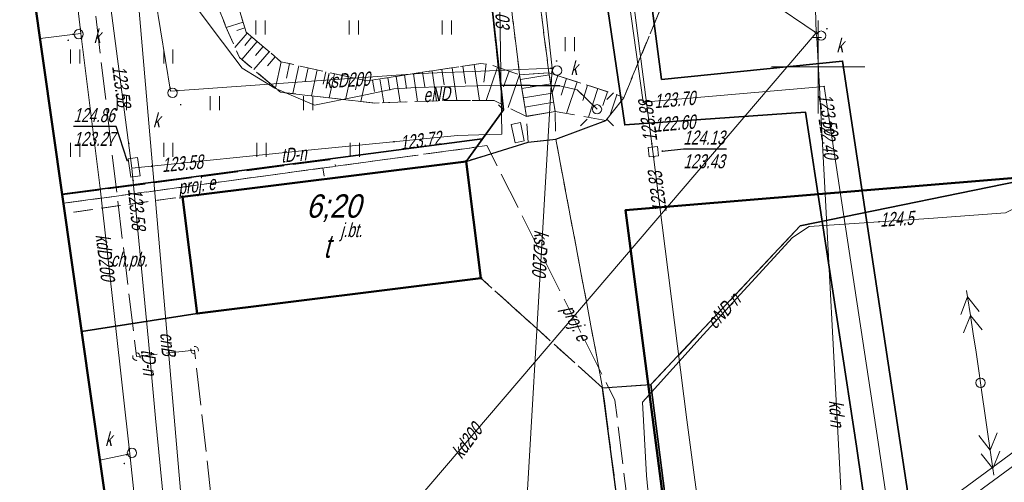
# Model space of a CAD drawing. Extents: x 7463256 to 7464485, y 5957341 to 5958260.
# Tile 27 of 256: x 7463407 to 7463460, y 5957428 to 5957453. Entities that reach past the tile are written whole.
import ezdxf
from ezdxf.enums import TextEntityAlignment as Align

# ---------------------------------------------------------------- set-up
doc = ezdxf.new("R2010")
doc.units = 0
doc.header["$MEASUREMENT"] = 0
for name, pattern in [('1.5_0.5', [2, 1.5, -0.5]), ('218-500', [1, 0.5, -0.5]), ('l219_500', [0]), ('mz1.0_0.5', [1.5, 1, -0.5]), ('mz1.25_0.5', [1.75, 1.25, -0.5]), ('mz2.0_0.5', [2.5, 2, -0.5])]:
    doc.linetypes.add(name, pattern=pattern)
doc.layers.get('0').update_dxf_attribs({"color": 2, "linetype": 'CONTINUOUS', "lineweight": 5})
for name, color, linetype in [('000 Inne (niezydentyfikowane)', 7, 'CONTINUOUS'), ('203-Punkt załamania granicy działki nie stabilizowany', 7, 'CONTINUOUS'), ('218-Granica użytku', 7, 'CONTINUOUS'), ('219-Linia granicy', 7, 'CONTINUOUS'), ('312-Budynek (powierzchnia)', 7, 'CONTINUOUS'), ('312-Numer ewidencyjny budynku', 7, 'CONTINUOUS'), ('312-Numer ewidencyjny budynku-Atr124', 7, 'CONTINUOUS'), ('chodnik (powierzchnia)', 7, 'CONTINUOUS'), ('chodnik (powierzchnia)-Atr17', 7, 'CONTINUOUS'), ('jezdnia (powierzchnia)', 7, 'CONTINUOUS'), ('jezdnia (powierzchnia)-Atr17', 7, 'CONTINUOUS'), ('krawężnik (linia)', 7, 'CONTINUOUS'), ('latarnia na słupie lub maszcie (punkt)', 7, 'CONTINUOUS'), ('ogrodzenie trwałe (linia)', 7, 'CONTINUOUS'), ('przewód ciepłowniczy (linia)', 7, 'CONTINUOUS'), ('przewód ciepłowniczy (linia)-Atr1', 7, 'CONTINUOUS'), ('przewód elektroenergetyczny (linia)', 7, 'CONTINUOUS'), ('przewód elektroenergetyczny (linia)-Atr1', 7, 'CONTINUOUS'), ('przewód elektroenergetyczny - projektowany lub w budowie (linia) - ob. projektowany', 7, 'CONTINUOUS'), ('przewód elektroenergetyczny - projektowany lub w budowie (linia) - ob. projektowany-Atr1', 7, 'CONTINUOUS'), ('przewód elektroenergetyczny średniego napięcia (linia) - symbol', 7, 'CONTINUOUS'), ('przewód kanalizacyjny (linia)', 7, 'CONTINUOUS'), ('przewód kanalizacyjny (linia)-Atr1', 7, 'CONTINUOUS'), ('przewód telekomunikacyjny (linia)', 7, 'CONTINUOUS'), ('przewód telekomunikacyjny (linia)-Atr1', 7, 'CONTINUOUS'), ('przewód telekomunikacyjny - projektowany lub w budowie (linia) - ob. projektowany', 7, 'CONTINUOUS'), ('Punkt budynku', 7, 'CONTINUOUS'), ('punkt o określonej wysokości (sieć ciepłownicza)', 7, 'CONTINUOUS'), ('punkt o określonej wysokości (sieć ciepłownicza)-Atr2', 7, 'CONTINUOUS'), ('punkt o określonej wysokości (sieć ciepłownicza)-Atr3', 7, 'CONTINUOUS'), ('punkt o określonej wysokości (sieć elektroenergetyczna)', 7, 'CONTINUOUS'), ('punkt o określonej wysokości (sieć elektroenergetyczna)-Atr2', 7, 'CONTINUOUS'), ('punkt o określonej wysokości (sieć kanalizacyjna)', 7, 'CONTINUOUS'), ('punkt o określonej wysokości (sieć telekomunikacyjna)', 7, 'CONTINUOUS'), ('punkt o określonej wysokości (sieć telekomunikacyjna)-Atr2', 7, 'CONTINUOUS'), ('punkt o określonej wysokości (sieć telekomunikacyjna)-Atr3', 7, 'CONTINUOUS'), ('punkt zmiany cech lub źródła danych o położeniu przewodu (sieć kanalizacyjna)', 7, 'CONTINUOUS'), ('rura ochronna - przewód ciepłowniczy (linia)', 7, 'CONTINUOUS'), ('rura ochronna - przewód elektroenergetyczny (linia)', 7, 'CONTINUOUS'), ('schody w ciągu komunikacyjnym', 7, 'CONTINUOUS'), ('skarpa nieumocniona (powierzchnia)', 7, 'CONTINUOUS'), ('studzienka kwadratowa - przewód telekomunikacyjny (punkt)', 7, 'CONTINUOUS'), ('studzienka okrągła - przewód kanalizacyjny (punkt)', 7, 'CONTINUOUS'), ('studzienka okrągła - przewód kanalizacyjny (punkt)-Atr17', 7, 'CONTINUOUS'), ('studzienka prostokątna - przewód telekomunikacyjny (punkt)', 7, 'CONTINUOUS'), ('słup (punkt)', 7, 'CONTINUOUS'), ('trawnik (powierzchnia)', 7, 'CONTINUOUS'), ('trawnik (powierzchnia) - symbol', 7, 'CONTINUOUS'), ('urządzenie techniczne projektowane lub w budowie (sieć telekomunikacyjna) - punkt - ob. projektowany', 7, 'CONTINUOUS'), ('Wstawianie ramki sekcyjnej z opisem', 7, 'CONTINUOUS')]:
    doc.layers.add(name, color=color, linetype=linetype)
doc.styles.get("Standard").update_dxf_attribs({"font": 'txt', "width": 0.75})
doc.linetypes.add('902-500', pattern='A,3.75,0,[1,ksztalty.shx,S=0.5,R=0,X=0,Y=0],3.75', length=7.5)

# ---------------------------------------------------------------- blocks, each defined once
blk = doc.blocks.new('PW01')
at = {"linetype": 'Continuous', "lineweight": 13}
h = blk.add_hatch(color=0, dxfattribs=at)
edge = h.paths.add_edge_path()
edge.add_arc((0, 0), 0.045, 0, 360)
blk = doc.blocks.new('US15')
at = {"color": 0, "linetype": 'Continuous', "lineweight": 13}
blk.add_circle((0, 0), 0.25, dxfattribs=at)
blk = doc.blocks.new('US15B')
at = {"color": 0, "linetype": 'Continuous', "lineweight": 0}
blk.add_lwpolyline([(-0.5, -0.25), (0.5, -0.25), (0.5, 0.25), (-0.5, 0.25)], close=True, dxfattribs=at)
blk = doc.blocks.new('SM04')
at = {"color": 0, "linetype": 'Continuous', "lineweight": 13}
blk.add_circle((0, 0), 0.25, dxfattribs=at)
blk = doc.blocks.new('SM011')
at = {"color": 0, "linetype": 'Continuous', "lineweight": 13}
for p, q in [((-0.53, 0.531), (-0.883, 0.884)), ((0.531, 0.531), (0.884, 0.884)), ((-0.53, -0.53), (-0.883, -0.883)), ((0.531, -0.53), (0.884, -0.883))]:
    blk.add_line(p, q, dxfattribs=at)
blk = doc.blocks.new('US15A')
at = {"color": 0, "linetype": 'Continuous', "lineweight": 0}
blk.add_lwpolyline([(-0.25, -0.25), (0.25, -0.25), (0.25, 0.25), (-0.25, 0.25)], close=True, dxfattribs=at)
blk = doc.blocks.new('XX_01')
at = {"color": 0, "linetype": 'Continuous', "lineweight": 13}
blk.add_line((0, -0.25), (0, 0.25), dxfattribs=at)
blk = doc.blocks.new('PE03')
at = {"color": 0, "linetype": 'Continuous', "lineweight": 13}
for p, q in [((0.65, 0), (0, 0)), ((0.65, 0), (1.65, 0)), ((1.65, 0), (2.65, 0)), ((2.65, 0), (3.65, 0)), ((3.65, 0), (2.784, 0.5)), ((3.65, 0), (2.784, -0.5)), ((3.65, 0), (4.65, 0)), ((4.65, 0), (3.784, 0.5)), ((4.65, 0), (3.784, -0.5)), ((4.65, 0), (5, 0))]:
    blk.add_line(p, q, dxfattribs=at)
blk = doc.blocks.new('TU04')
at = {"color": 0, "linetype": 'Continuous', "lineweight": 13}
for p, q in [((0, 0), (0, 0.75)), ((0.5, 0), (0.5, 0.75))]:
    blk.add_line(p, q, dxfattribs=at)
blk = doc.blocks.new('US01P')
at = {"color": 0, "linetype": 'Continuous', "lineweight": 13}
for points in [[(0.082, 0.181), (0.072, 0.186), (0.034, 0.197), (-0.006, 0.2), (-0.046, 0.194), (-0.084, 0.182), (-0.118, 0.161), (-0.148, 0.135), (-0.172, 0.103), (-0.189, 0.066), (-0.198, 0.028), (-0.2, -0.001)], [(-0.082, -0.182), (-0.061, -0.191), (-0.022, -0.199), (0.018, -0.199), (0.057, -0.192), (0.094, -0.177), (0.127, -0.155), (0.155, -0.126), (0.177, -0.093), (0.192, -0.056), (0.199, -0.016), (0.2, 0)]]:
    blk.add_lwpolyline(points, dxfattribs=at)
blk = doc.blocks.new('203')
at = {"linetype": 'Continuous', "lineweight": 0}
h = blk.add_hatch(color=0, dxfattribs=at)
edge = h.paths.add_edge_path()
edge.add_arc((0, 0), 0.045, 0, 360)
blk = doc.blocks.new('PUNKTBUD')
at = {"color": 0}
blk.add_circle((0, 0), 0.045, dxfattribs=at)

msp = doc.modelspace()

# ---------------------------------------------------------------- linework, layer by layer
at = {"layer": '000 Inne (niezydentyfikowane)', "color": 7, "linetype": 'Continuous', "lineweight": 13}
for p, q in [((7463419.16, 5957452.4), (7463418.26, 5957452.12)), ((7463419.26, 5957452.1), (7463418.82, 5957451.96)), ((7463419.38, 5957451.82), (7463418.72, 5957451.05)), ((7463419.63, 5957451.61), (7463419.25, 5957451.16)), ((7463419.92, 5957451.36), (7463419.09, 5957450.4)), ((7463420.24, 5957451.1), (7463419.82, 5957450.61)), ((7463420.56, 5957450.82), (7463419.73, 5957449.86)), ((7463420.88, 5957450.55), (7463420.46, 5957450.07)), ((7463421.2, 5957450.28), (7463420.89, 5957448.88)), ((7463421.65, 5957450.18), (7463421.48, 5957449.4)), ((7463422.15, 5957450.07), (7463421.82, 5957448.57)), ((7463422.65, 5957449.95), (7463422.49, 5957449.23)), ((7463430.37, 5957449.96), (7463430.63, 5957448.2)), ((7463430.94, 5957450.04), (7463431.08, 5957449.12)), ((7463431.55, 5957450.14), (7463431.84, 5957448.2)), ((7463432.19, 5957450.16), (7463432.07, 5957449.18)), ((7463432.81, 5957449.99), (7463432.19, 5957448.2)), ((7463423.13, 5957449.85), (7463422.82, 5957448.46)), ((7463423.6, 5957449.74), (7463423.45, 5957449.07)), ((7463424.06, 5957449.64), (7463423.77, 5957448.34)), ((7463424.49, 5957449.54), (7463424.35, 5957448.92)), ((7463424.92, 5957449.45), (7463424.65, 5957448.24)), ((7463425.32, 5957449.36), (7463425.19, 5957448.78)), ((7463426.5, 5957449.36), (7463426.7, 5957448.08)), ((7463426.92, 5957449.43), (7463427.03, 5957448.76)), ((7463427.36, 5957449.49), (7463427.58, 5957448.11)), ((7463427.82, 5957449.57), (7463427.93, 5957448.85)), ((7463428.29, 5957449.64), (7463428.52, 5957448.15)), ((7463428.78, 5957449.72), (7463428.9, 5957448.94)), ((7463429.29, 5957449.79), (7463429.53, 5957448.19)), ((7463429.82, 5957449.87), (7463429.94, 5957449.04)), ((7463433.42, 5957449.78), (7463433.12, 5957448.94)), ((7463433.99, 5957449.58), (7463433.38, 5957447.83)), ((7463436.04, 5957449.54), (7463435.74, 5957448.61)), ((7463436.5, 5957449.38), (7463436.22, 5957448.49)), ((7463425.72, 5957449.27), (7463425.47, 5957448.15)), ((7463426.1, 5957449.3), (7463426.2, 5957448.68)), ((7463437.07, 5957449.2), (7463436.51, 5957447.5)), ((7463437.63, 5957449.02), (7463437.37, 5957448.21)), ((7463438.18, 5957448.84), (7463437.68, 5957447.3)), ((7463438.7, 5957448.67), (7463438.46, 5957447.93)), ((7463439.2, 5957448.51), (7463438.85, 5957447.44))]:
    msp.add_line(p, q, dxfattribs=at)
at = {"layer": '218-Granica użytku', "color": 3, "linetype": '218-500', "lineweight": 18, "flags": 128}
for points in [[(7463462.32, 5957444.2), (7463439.66, 5957442.32)], [(7463439.66, 5957442.32), (7463448.57, 5957374.061)]]:
    msp.add_lwpolyline(points, dxfattribs=at)
at = {"layer": '219-Linia granicy', "color": 3, "linetype": 'l219_500', "lineweight": 50, "flags": 128}
for points in [[(7463462.32, 5957444.2), (7463439.66, 5957442.32)], [(7463448.572, 5957374.062), (7463439.66, 5957442.32)]]:
    msp.add_lwpolyline(points, dxfattribs=at)
at = {"layer": '312-Budynek (powierzchnia)', "color": 7, "linetype": 'Continuous', "lineweight": 50, "flags": 128}
for points in [[(7463407.4, 5957457.64), (7463412.56, 5957421.28)], [(7463415.91, 5957443.04), (7463431.12, 5957444.94)], [(7463431.12, 5957444.94), (7463431.91, 5957438.68)], [(7463416.7, 5957436.79), (7463415.91, 5957443.04)], [(7463431.91, 5957438.68), (7463416.7, 5957436.79)]]:
    msp.add_lwpolyline(points, dxfattribs=at)
at = {"layer": 'chodnik (powierzchnia)', "color": 7, "linetype": 'mz1.0_0.5', "lineweight": 18, "flags": 128}
for points in [[(7463445.75, 5957498.83), (7463448.8, 5957499.45), (7463452.23, 5957512.33), (7463455.11, 5957523.13), (7463454.05, 5957524.28), (7463440.57, 5957522.28), (7463440.12, 5957521.69), (7463439.86, 5957520.84), (7463439.85, 5957520.02), (7463438.85, 5957519.83), (7463438.92, 5957521.22), (7463439.26, 5957522.18), (7463439.84, 5957522.97), (7463440.27, 5957523.26), (7463454.47, 5957525.36), (7463455.66, 5957524.38), (7463456.51, 5957523.19), (7463456.62, 5957522.72), (7463448.75, 5957493.58), (7463451.12, 5957475.5), (7463437.85, 5957473.77), (7463433.94, 5957462.22), (7463435.56, 5957449.69), (7463433.99, 5957449.58), (7463432.42, 5957462.31), (7463436.18, 5957473.6), (7463436.08, 5957474.28), (7463434.06, 5957474.08), (7463433.72, 5957477.59), (7463435.62, 5957477.87), (7463435.09, 5957481.83), (7463432.27, 5957481.21), (7463431.86, 5957484.28), (7463434.75, 5957484.8), (7463431.42, 5957510.68), (7463431.13, 5957512.62), (7463430.41, 5957518.67), (7463429.88, 5957519.81), (7463429.03, 5957520.73), (7463427.91, 5957521.34), (7463426.39, 5957521.68), (7463420.12, 5957520.67), (7463375.89, 5957513.74), (7463376.01, 5957515.32), (7463418.79, 5957521.92), (7463421.69, 5957522.49), (7463426.09, 5957523.13), (7463427.78, 5957522.99), (7463429.27, 5957522.42), (7463430.5, 5957521.48), (7463431.44, 5957520.19), (7463431.96, 5957518.66), (7463437.54, 5957475.3), (7463448.6, 5957476.77)], [(7463435.93, 5957446.13), (7463434.44, 5957445.96), (7463434.36, 5957447.34), (7463435.9, 5957447.61)], [(7463409.52, 5957442.69), (7463431.65, 5957445.7), (7463431.12, 5957444.94), (7463415.91, 5957443.04), (7463409.59, 5957442.15)], [(7463415.91, 5957443.04), (7463416.7, 5957436.79), (7463410.5, 5957435.82), (7463409.59, 5957442.15)]]:
    msp.add_lwpolyline(points, close=True, dxfattribs=at)
msp.add_lwpolyline([(7463418.955, 5957368.221), (7463412.91, 5957415.26), (7463411.06, 5957415.02), (7463410.56, 5957419.12), (7463413.42, 5957419.62), (7463413.15, 5957421.57), (7463412.53, 5957421.5), (7463410.5, 5957435.82), (7463416.7, 5957436.79), (7463431.91, 5957438.68), (7463438.44, 5957432.79), (7463444.09, 5957389.63), (7463446.063, 5957373.567)], dxfattribs=at)
at = {"layer": 'jezdnia (powierzchnia)', "color": 7, "linetype": '1.5_0.5', "lineweight": 18, "flags": 128}
msp.add_lwpolyline([(7463591.769, 5957590.04), (7463594.62, 5957579.65), (7463594.79, 5957579.07), (7463596.31, 5957573.71), (7463597.08, 5957571.26), (7463598.44, 5957567.63), (7463599.77, 5957563.99), (7463601.39, 5957560.33), (7463603, 5957556.92), (7463604.8, 5957553.45), (7463606.67, 5957549.88), (7463607.91, 5957547.85), (7463608.89, 5957546.32), (7463610.59, 5957543.72), (7463613.11, 5957540.23), (7463614.06, 5957539.06), (7463616.64, 5957535.71), (7463619.11, 5957532.45), (7463621.08, 5957529.83), (7463628.6, 5957519.98), (7463628.85, 5957519.6), (7463629.15, 5957519.23), (7463629.46, 5957518.87), (7463629.77, 5957518.51), (7463630.08, 5957518.15), (7463630.4, 5957517.79), (7463630.71, 5957517.44), (7463631.03, 5957517.09), (7463631.36, 5957516.74), (7463631.69, 5957516.39), (7463632.02, 5957516.05), (7463632.35, 5957515.71), (7463632.67, 5957515.38), (7463632.99, 5957515.05), (7463633.31, 5957514.73), (7463633.64, 5957514.41), (7463633.97, 5957514.1), (7463634.3, 5957513.79), (7463634.64, 5957513.48), (7463634.98, 5957513.18), (7463635.33, 5957512.88), (7463635.68, 5957512.58), (7463636.03, 5957512.29), (7463636.4, 5957511.99), (7463636.78, 5957511.7), (7463637.16, 5957511.42), (7463637.55, 5957511.14), (7463637.94, 5957510.87), (7463638.34, 5957510.6), (7463638.74, 5957510.35), (7463639.14, 5957510.09), (7463639.55, 5957509.85), (7463639.96, 5957509.61), (7463640.38, 5957509.38), (7463642.84, 5957508.24), (7463664.97, 5957492.53), (7463637.77, 5957502.4), (7463635.02, 5957503.55), (7463634.57, 5957503.76), (7463634.12, 5957503.98), (7463633.68, 5957504.22), (7463633.25, 5957504.47), (7463632.83, 5957504.73), (7463632.41, 5957505), (7463632.01, 5957505.29), (7463631.61, 5957505.59), (7463631.22, 5957505.9), (7463630.84, 5957506.22), (7463629.34, 5957507.67), (7463614.31, 5957526.12), (7463607.42, 5957531.18), (7463601.26, 5957534.12), (7463592.11, 5957537.46), (7463582.8, 5957540.04), (7463578.77, 5957540.9), (7463562.61, 5957542.27), (7463545.44, 5957541.57), (7463525.75, 5957538.68), (7463489.6, 5957533.13), (7463485.87, 5957532.52), (7463482.19, 5957530.95), (7463472.45, 5957526.44), (7463471.25, 5957525.52), (7463470.32, 5957524.14), (7463469.89, 5957523.54), (7463467.66, 5957515.23), (7463467.32, 5957515.32), (7463466.99, 5957515.41), (7463466.65, 5957515.5), (7463466.18, 5957513.75), (7463466.52, 5957513.66), (7463466.85, 5957513.57), (7463467.19, 5957513.48), (7463469.89, 5957523.54), (7463463.58, 5957500.08), (7463463.25, 5957500.17), (7463462.92, 5957500.25), (7463462.59, 5957500.34), (7463462.14, 5957498.62), (7463462.47, 5957498.53), (7463462.8, 5957498.45), (7463463.13, 5957498.36), (7463459.63, 5957485.41), (7463458.39, 5957485.74), (7463455.73, 5957476.33), (7463457.09, 5957475.96), (7463463.86, 5957474.19), (7463464.79, 5957477.72), (7463467.83, 5957476.92), (7463467.77, 5957476.7), (7463467.71, 5957476.47), (7463467.66, 5957476.25), (7463468.82, 5957475.94), (7463468.88, 5957476.17), (7463468.93, 5957476.4), (7463468.99, 5957476.62), (7463469.28, 5957476.55), (7463469.96, 5957476.37), (7463470.75, 5957479.31), (7463471.02, 5957479.24), (7463471.29, 5957479.17), (7463471.56, 5957479.1), (7463471.83, 5957479.03), (7463469.83, 5957470.77), (7463468.39, 5957465.19), (7463471.46, 5957464.38), (7463467.55, 5957451.02), (7463465.51, 5957447), (7463462.32, 5957444.2), (7463449.04, 5957441.48), (7463441.03, 5957432.97), (7463438.44, 5957432.79), (7463435.93, 5957446.13), (7463438.61, 5957447.13), (7463439.57, 5957448.35), (7463450.04, 5957473.65), (7463451.08, 5957474.98), (7463451.12, 5957475.5), (7463448.75, 5957493.58), (7463456.62, 5957522.72), (7463456.51, 5957523.19), (7463455.66, 5957524.38), (7463454.47, 5957525.36), (7463440.27, 5957523.26), (7463439.84, 5957522.97), (7463439.26, 5957522.18), (7463438.92, 5957521.22), (7463438.85, 5957519.83), (7463439.85, 5957520.02), (7463442.8, 5957520.53), (7463445.75, 5957498.83), (7463448.6, 5957476.77), (7463437.54, 5957475.3), (7463431.96, 5957518.66), (7463431.44, 5957520.19), (7463430.5, 5957521.48), (7463429.27, 5957522.42), (7463427.78, 5957522.99), (7463426.09, 5957523.13), (7463421.69, 5957522.49), (7463418.79, 5957521.92), (7463376.01, 5957515.32), (7463334.96, 5957509.14), (7463334.47, 5957515.53), (7463334.26, 5957521.17), (7463334.04, 5957522.29), (7463334.48, 5957520.99), (7463334.79, 5957520.19), (7463335.34, 5957519.65), (7463336.05, 5957519.42), (7463337.13, 5957519.61), (7463338.12, 5957520.23), (7463338.91, 5957521.17), (7463339.69, 5957522.36), (7463342.64, 5957522.54), (7463343.21, 5957521.22), (7463343.94, 5957520.24), (7463344.8, 5957519.42), (7463345.72, 5957518.76), (7463346.74, 5957518.19), (7463347.84, 5957517.75), (7463348.77, 5957517.46), (7463382.62, 5957522.66), (7463407.52, 5957526.48), (7463412.42, 5957527.23), (7463432.39, 5957530.36), (7463438.28, 5957531.28), (7463439.27, 5957531.43), (7463440.77, 5957531.67), (7463463.05, 5957535.17), (7463469.41, 5957536.19), (7463485.95, 5957538.82), (7463487.91, 5957539.15), (7463505.7, 5957542.11), (7463506.8, 5957542.48), (7463507.91, 5957543.56), (7463509.24, 5957545.81), (7463509.79, 5957547.9), (7463514.89, 5957549.48), (7463515.34, 5957548.02), (7463516.02, 5957546.59), (7463516.84, 5957545.44), (7463517.92, 5957544.71), (7463519.34, 5957544.39), (7463529.12, 5957545.81), (7463536.72, 5957547.02), (7463542.97, 5957547.77), (7463550.75, 5957548.47), (7463557.74, 5957548.84), (7463562.91, 5957548.67), (7463569.76, 5957548.4), (7463579.41, 5957548.08), (7463582.97, 5957549.54), (7463585.43, 5957551.54), (7463587.37, 5957553.5), (7463588.97, 5957555.95), (7463589.14, 5957555.59), (7463589.64, 5957556.42), (7463590.36, 5957558.13), (7463590.82, 5957559.79), (7463591.1, 5957561.3), (7463591.18, 5957562.71), (7463591.21, 5957564.41), (7463590.65, 5957566.85), (7463589.9, 5957570.06), (7463589.09, 5957573.66), (7463588.01, 5957579.07), (7463587.09, 5957582.93), (7463585.652, 5957589.138)], dxfattribs=at)
msp.add_lwpolyline([(7463438.44, 5957432.79), (7463431.91, 5957438.68), (7463416.7, 5957436.79), (7463415.91, 5957443.04), (7463431.12, 5957444.94), (7463434.44, 5957445.96), (7463435.93, 5957446.13)], close=True, dxfattribs=at)
at = {"layer": 'krawężnik (linia)', "color": 7, "linetype": 'Continuous', "lineweight": 25, "flags": 128}
for points in [[(7463431.12, 5957444.94), (7463434.44, 5957445.96), (7463435.93, 5957446.13), (7463438.61, 5957447.13)], [(7463446.063, 5957373.567), (7463444.09, 5957389.63), (7463438.44, 5957432.79), (7463441.03, 5957432.97)]]:
    msp.add_lwpolyline(points, dxfattribs=at)
at = {"layer": 'ogrodzenie trwałe (linia)', "color": 7, "linetype": '902-500', "lineweight": 35, "flags": 128}
for points in [[(7463431.12, 5957444.94), (7463433.13, 5957447.71), (7463432.26, 5957455.42)], [(7463467.55, 5957451.02), (7463465.51, 5957447), (7463462.32, 5957444.2), (7463449.04, 5957441.48)], [(7463431.98, 5957446.15), (7463409.45, 5957443.18)], [(7463444.83, 5957403.23), (7463441.03, 5957432.97), (7463449.04, 5957441.48)], [(7463410.5, 5957435.82), (7463416.7, 5957436.79)]]:
    msp.add_lwpolyline(points, dxfattribs=at)
at = {"layer": 'przewód ciepłowniczy (linia)', "color": 212, "linetype": 'Continuous', "lineweight": 18, "flags": 128}
for points in [[(7463459.809, 5957376.277), (7463459, 5957383.44), (7463457.86, 5957389.68), (7463457.75, 5957391.16), (7463457.64, 5957392.61), (7463455.55, 5957414.12), (7463453.21, 5957429.88), (7463450.32, 5957448.95), (7463440.62, 5957448.11), (7463439.22, 5957458.09), (7463453.42, 5957459.91), (7463450.9, 5957481.32), (7463449.5, 5957492.76), (7463445.67, 5957509.55), (7463446.07, 5957511.87)], [(7463416.2, 5957389.62), (7463419.92, 5957390.07), (7463416.81, 5957415.67), (7463410.92, 5957483.92), (7463415.12, 5957484.46)]]:
    msp.add_lwpolyline(points, dxfattribs=at)
at = {"layer": 'przewód elektroenergetyczny (linia)', "color": 1, "linetype": 'Continuous', "lineweight": 18, "flags": 128}
for points in [[(7463441.78, 5957417.62), (7463441.2, 5957423.8), (7463440.8, 5957428.09), (7463440.57, 5957432.02), (7463443.83, 5957435.64), (7463448.62, 5957440.86), (7463449.52, 5957441.45), (7463455.93, 5957441.88), (7463460.05, 5957442.18), (7463462.6, 5957443.44), (7463465.03, 5957445.42), (7463466.54, 5957447.17), (7463467.25, 5957448.48), (7463469.19, 5957452.53), (7463472.28, 5957464.15), (7463474.24, 5957471.89)], [(7463404.76, 5957461.17), (7463407.82, 5957461.82), (7463408.68, 5957461.11), (7463408.54, 5957460.19), (7463408.8, 5957457.24), (7463408.91, 5957455.33), (7463409.47, 5957455.08), (7463415.04, 5957455.19), (7463416.12, 5957453.92), (7463417.56, 5957452), (7463419.11, 5957449.93), (7463420.86, 5957448.87), (7463422.98, 5957447.96), (7463425.48, 5957448.46), (7463427.25, 5957448.82), (7463428.46, 5957448.9), (7463432.38, 5957449.01), (7463432.96, 5957449.03), (7463436.15, 5957448.99), (7463437.07, 5957448.77), (7463438.14, 5957447.73)]]:
    msp.add_lwpolyline(points, dxfattribs=at)
at = {"layer": 'przewód elektroenergetyczny - projektowany lub w budowie (linia) - ob. projektowany', "color": 1, "linetype": 'mz2.0_0.5', "lineweight": 18, "flags": 128}
for points in [[(7463409.45, 5957443.14), (7463416.64, 5957444.08), (7463424.04, 5957445.05), (7463424.12, 5957444.68), (7463432.23, 5957445.79), (7463439.1, 5957432.14), (7463442.35, 5957405.97)], [(7463409.52, 5957442.69), (7463423.44, 5957444.59), (7463423.53, 5957444)]]:
    msp.add_lwpolyline(points, dxfattribs=at)
at = {"layer": 'przewód kanalizacyjny (linia)', "color": 34, "linetype": 'Continuous', "lineweight": 18, "flags": 128}
for points in [[(7463449.9, 5957451.83), (7463449.45, 5957467.9), (7463442.84, 5957513.12)], [(7463413.15, 5957499.66), (7463407.54, 5957498.84), (7463408.85, 5957488.66), (7463409.79, 5957482.33), (7463411.21, 5957473.07), (7463414.2, 5957455.29), (7463415.27, 5957448.7), (7463428.63, 5957449.65)], [(7463427.46, 5957491.26), (7463430.49, 5957497.07), (7463431.74, 5957485.99), (7463432.39, 5957480.21), (7463433.25, 5957472.49), (7463435.73, 5957449.93)], [(7463414.12, 5957419.44), (7463413.08, 5957429.25), (7463411.5, 5957443.5), (7463410.46, 5957451.8), (7463408.65, 5957467.29), (7463407.94, 5957472.01)], [(7463449.9, 5957451.83), (7463444.93, 5957455.2)], [(7463410.46, 5957451.8), (7463408.27, 5957451.53)], [(7463426.76, 5957420.64), (7463427.55, 5957425.69), (7463449.9, 5957451.83)], [(7463451.48, 5957422.38), (7463449.92, 5957451.58)], [(7463432.38, 5957449.8), (7463435.73, 5957449.93), (7463433.79, 5957416.63)], [(7463432.38, 5957449.8), (7463428.63, 5957449.65)], [(7463471.59, 5957436.79), (7463451.59, 5957422.09), (7463432.5, 5957420.9), (7463431.33, 5957421.59), (7463430.32, 5957421.45), (7463428.9, 5957421.13), (7463426.86, 5957420.36), (7463424.9, 5957419.7), (7463422.34, 5957420.08), (7463414.16, 5957419.14), (7463397.9, 5957416.24)], [(7463398.4, 5957416.94), (7463414.08, 5957419.74), (7463422.35, 5957420.68), (7463424.84, 5957420.32), (7463426.66, 5957420.92), (7463428.72, 5957421.71), (7463430.22, 5957422.04), (7463431.45, 5957422.21), (7463432.64, 5957421.51), (7463451.37, 5957422.67), (7463471.07, 5957437.15)], [(7463413.08, 5957429.25), (7463411.48, 5957428.92)]]:
    msp.add_lwpolyline(points, dxfattribs=at)
at = {"layer": 'przewód telekomunikacyjny (linia)', "color": 30, "linetype": 'Continuous', "lineweight": 18, "flags": 128}
for points in [[(7463475.2, 5957539.9), (7463475.02, 5957539.08), (7463472.32, 5957532.79), (7463467.97, 5957522.76), (7463464.49, 5957510.05), (7463462.93, 5957504.65), (7463460.97, 5957496.84), (7463458.87, 5957488.27), (7463447.19, 5957477.04), (7463438.21, 5957468.38), (7463438.89, 5957462.74), (7463441.14, 5957445.46), (7463442.95, 5957431.08), (7463444.67, 5957418.23), (7463446.28, 5957405.97), (7463448.38, 5957391.33), (7463450.45, 5957377.83), (7463450.917, 5957374.524)], [(7463409.16, 5957416.63), (7463415.77, 5957417.08), (7463415.25, 5957423.15), (7463414.46, 5957431.17), (7463414.09, 5957435.3), (7463413.2, 5957444.57), (7463423.01, 5957445.57), (7463430.66, 5957446.32), (7463432.38, 5957446.38), (7463433.04, 5957446.4), (7463432.7, 5957467.43)], [(7463335.66, 5957453.07), (7463337.14, 5957453.21), (7463350.69, 5957455.12), (7463353.57, 5957455.6), (7463361.78, 5957456.69), (7463381.5, 5957459.46), (7463394.42, 5957461.18), (7463402.89, 5957462.28), (7463410.57, 5957463.95), (7463411.7, 5957456.05), (7463413.2, 5957444.57)]]:
    msp.add_lwpolyline(points, dxfattribs=at)
at = {"layer": 'przewód telekomunikacyjny - projektowany lub w budowie (linia) - ob. projektowany', "color": 30, "linetype": 'mz2.0_0.5', "lineweight": 18, "flags": 128}
msp.add_lwpolyline([(7463421.63, 5957389.63), (7463416.56, 5957434.82), (7463413.44, 5957434.47), (7463410.05, 5957462.8), (7463418.66, 5957464.14)], dxfattribs=at)
at = {"layer": 'punkt o określonej wysokości (sieć telekomunikacyjna)-Atr2', "color": 7, "flags": 128}
for points in [[(7463412.94, 5957444.98), (7463412.35, 5957446.81), (7463410.063, 5957446.81)], [(7463441.64, 5957445.49), (7463442.77, 5957445.61), (7463445.078, 5957445.61)]]:
    msp.add_lwpolyline(points, dxfattribs=at)
at = {"layer": 'rura ochronna - przewód ciepłowniczy (linia)', "color": 212, "linetype": 'Continuous', "lineweight": 35, "flags": 128}
msp.add_lwpolyline([(7463456.46, 5957392.49), (7463454.7, 5957410.18), (7463454.24, 5957414.55), (7463452.05, 5957429.66), (7463449.32, 5957447.57), (7463439.63, 5957446.89), (7463437.83, 5957459.19), (7463451.99, 5957460.94), (7463449.68, 5957481.16), (7463448.25, 5957492.58), (7463444.58, 5957509.45), (7463445.04, 5957511.82), (7463447.09, 5957511.91), (7463446.76, 5957509.64), (7463450.74, 5957492.94), (7463454.84, 5957458.88), (7463440.6, 5957456.99), (7463441.6, 5957449.33), (7463451.31, 5957450.32), (7463456.85, 5957413.68), (7463457.55, 5957408.65), (7463458.82, 5957392.72)], close=True, dxfattribs=at)
at = {"layer": 'rura ochronna - przewód elektroenergetyczny (linia)', "color": 1, "linetype": 'Continuous', "lineweight": 35, "flags": 128}
msp.add_lwpolyline([(7463432.96, 5957449.03), (7463436.15, 5957448.99)], dxfattribs=at)
at = {"layer": 'schody w ciągu komunikacyjnym', "color": 7, "linetype": 'Continuous', "lineweight": 18, "flags": 128}
msp.add_lwpolyline([(7463435.9, 5957447.61), (7463434.36, 5957447.34), (7463433.99, 5957449.58), (7463435.56, 5957449.69)], close=True, dxfattribs=at)
msp.add_lwpolyline([(7463435.9, 5957447.61), (7463434.36, 5957447.34), (7463433.99, 5957449.58), (7463435.56, 5957449.69)], close=True, dxfattribs=at)
for points in [[(7463435.577, 5957449.587), (7463434.031, 5957449.333)], [(7463435.657, 5957449.094), (7463434.112, 5957448.84)], [(7463435.738, 5957448.601), (7463434.194, 5957448.347)], [(7463435.819, 5957448.107), (7463434.275, 5957447.853)], [(7463435.899, 5957447.614), (7463434.357, 5957447.36)]]:
    msp.add_lwpolyline(points, dxfattribs=at)
at = {"layer": 'skarpa nieumocniona (powierzchnia)', "color": 7, "linetype": 'mz1.25_0.5', "lineweight": 18, "flags": 128}
for points in [[(7463419.33, 5957451.87), (7463421.19, 5957450.28), (7463425.81, 5957449.25), (7463428.54, 5957449.68), (7463431.9, 5957450.19), (7463432.38, 5957450.14), (7463433.99, 5957449.58), (7463434.36, 5957447.34), (7463432.63, 5957448.2), (7463429.78, 5957448.2), (7463426.2, 5957448.06), (7463421.16, 5957448.65), (7463418.96, 5957450.51), (7463418.24, 5957452.15), (7463415.95, 5957457.98), (7463417.34, 5957458.15)], [(7463439.35, 5957448.46), (7463439.57, 5957448.35), (7463438.61, 5957447.13), (7463435.9, 5957447.61), (7463435.56, 5957449.69)]]:
    msp.add_lwpolyline(points, close=True, dxfattribs=at)
at = {"layer": 'trawnik (powierzchnia)', "color": 7, "linetype": 'mz1.0_0.5', "lineweight": 18, "flags": 128}
for points in [[(7463435.62, 5957477.87), (7463433.72, 5957477.59), (7463434.06, 5957474.08), (7463436.08, 5957474.28), (7463436.18, 5957473.6), (7463432.42, 5957462.31), (7463433.99, 5957449.58), (7463432.84, 5957449.98), (7463432.26, 5957455.42), (7463431.58, 5957460.26), (7463431.4, 5957460.94), (7463428.83, 5957480.75), (7463431.2, 5957481.07), (7463432.27, 5957481.21), (7463435.09, 5957481.83)], [(7463451.08, 5957474.98), (7463450.04, 5957473.65), (7463439.57, 5957448.35), (7463439.35, 5957448.46), (7463435.56, 5957449.69), (7463433.94, 5957462.22), (7463437.85, 5957473.77), (7463451.12, 5957475.5)], [(7463431.58, 5957460.26), (7463429.6, 5957459.98), (7463430.28, 5957455.15), (7463432.26, 5957455.42), (7463432.84, 5957449.98), (7463432.38, 5957450.14), (7463431.9, 5957450.19), (7463428.54, 5957449.68), (7463425.81, 5957449.25), (7463421.19, 5957450.28), (7463419.33, 5957451.87), (7463417.34, 5957458.15), (7463419.42, 5957458.38), (7463423.07, 5957458.86), (7463424.95, 5957459.1), (7463427.72, 5957459.46), (7463427.59, 5957460.44), (7463431.4, 5957460.94)], [(7463418.24, 5957452.15), (7463418.96, 5957450.51), (7463421.16, 5957448.65), (7463426.2, 5957448.06), (7463429.78, 5957448.2), (7463432.63, 5957448.2), (7463433.13, 5957447.71), (7463431.65, 5957445.7), (7463409.52, 5957442.69), (7463407.4, 5957457.64), (7463415.95, 5957457.98)], [(7463444.83, 5957403.23), (7463448.61, 5957374.07), (7463446.06, 5957373.57), (7463444.09, 5957389.63), (7463438.44, 5957432.79), (7463441.03, 5957432.97)]]:
    msp.add_lwpolyline(points, close=True, dxfattribs=at)
at = {"layer": 'Wstawianie ramki sekcyjnej z opisem', "color": 7, "linetype": 'Continuous', "lineweight": 13, "flags": 128}
for points in [[(7463450, 5957447.5), (7463450, 5957452.5)], [(7463447.5, 5957450), (7463452.5, 5957450)]]:
    msp.add_lwpolyline(points, dxfattribs=at)

# ---------------------------------------------------------------- block references
at = {"layer": '203-Punkt załamania granicy działki nie stabilizowany', "color": 3, "linetype": 'Continuous', "lineweight": 18}
msp.add_blockref('203', (7463439.66, 5957442.32), dxfattribs=at)
at = {"layer": 'latarnia na słupie lub maszcie (punkt)', "color": 7, "linetype": 'Continuous', "lineweight": 18}
msp.add_blockref('SM011', (7463438.14, 5957447.73), dxfattribs=at)
at = {"layer": 'przewód elektroenergetyczny średniego napięcia (linia) - symbol', "color": 1, "linetype": 'Continuous', "lineweight": 18}
for rotation in [98.59700000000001, 278.079]:
    msp.add_blockref('PE03', (7463458.71, 5957433.07), dxfattribs=dict(at, rotation=rotation))
at = {"layer": 'Punkt budynku', "color": 5, "linetype": 'Continuous', "lineweight": 18}
for p in [(7463431.12, 5957444.94), (7463415.91, 5957443.04), (7463431.91, 5957438.68), (7463416.7, 5957436.79)]:
    msp.add_blockref('PUNKTBUD', p, dxfattribs=at)
at = {"layer": 'punkt o określonej wysokości (sieć ciepłownicza)', "color": 212, "linetype": 'Continuous', "lineweight": 13}
for p in [(7463450.32, 5957448.95), (7463440.62, 5957448.11)]:
    msp.add_blockref('PW01', p, dxfattribs=at)
at = {"layer": 'punkt o określonej wysokości (sieć elektroenergetyczna)', "color": 1, "linetype": 'Continuous', "lineweight": 13, "rotation": 3.838}
msp.add_blockref('PW01', (7463453.26, 5957441.7), dxfattribs=at)
at = {"layer": 'punkt o określonej wysokości (sieć kanalizacyjna)', "color": 34, "linetype": 'Continuous', "lineweight": 13}
for p in [(7463410.43, 5957452.05), (7463450.47, 5957452.05), (7463409.78, 5957451.43), (7463410.04, 5957451.75), (7463410.5, 5957451.51), (7463449.82, 5957451.88), (7463449.88, 5957451.81), (7463449.9, 5957451.87), (7463449.93, 5957451.49), (7463435.67, 5957449.93), (7463435.73, 5957449.94), (7463435.97, 5957450.32), (7463435.72, 5957449.7), (7463415.24, 5957448.88), (7463415.66, 5957448.73), (7463415.81, 5957447.98), (7463413.04, 5957429.57), (7463412.79, 5957428.74), (7463412.91, 5957429.21), (7463413.1, 5957429.03)]:
    msp.add_blockref('PW01', p, dxfattribs=at)
at = {"layer": 'punkt o określonej wysokości (sieć telekomunikacyjna)', "color": 30, "linetype": 'Continuous', "lineweight": 13}
for p in [(7463413.03, 5957445.9), (7463427.25, 5957445.99), (7463441.08, 5957445.88), (7463441.18, 5957445.16), (7463414.25, 5957444.68), (7463413.26, 5957443.92)]:
    msp.add_blockref('PW01', p, dxfattribs=at)
for p, rotation in [((7463441.64, 5957445.49), 187.4), ((7463412.94, 5957444.98), 98.19000000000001)]:
    msp.add_blockref('PW01', p, dxfattribs=dict(at, rotation=rotation))
at = {"layer": 'punkt zmiany cech lub źródła danych o położeniu przewodu (sieć kanalizacyjna)', "color": 7, "linetype": 'Continuous', "lineweight": 18, "rotation": 90}
msp.add_blockref('XX_01', (7463449.92, 5957451.58), dxfattribs=at)
at = {"layer": 'studzienka kwadratowa - przewód telekomunikacyjny (punkt)', "color": 30, "linetype": 'Continuous', "lineweight": 18, "rotation": 187.4}
msp.add_blockref('US15A', (7463441.16, 5957445.46), dxfattribs=at)
at = {"layer": 'studzienka okrągła - przewód kanalizacyjny (punkt)', "color": 34, "linetype": 'Continuous', "lineweight": 18}
for p in [(7463410.34, 5957451.76), (7463450.16, 5957451.68), (7463436, 5957449.81), (7463415.38, 5957448.61), (7463413.2, 5957429.31)]:
    msp.add_blockref('US15', p, dxfattribs=at)
at = {"layer": 'studzienka prostokątna - przewód telekomunikacyjny (punkt)', "color": 30, "linetype": 'Continuous', "lineweight": 18}
for p, rotation in [((7463433.89, 5957446.48), 102.14), ((7463413.32, 5957444.62), 98.19000000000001)]:
    msp.add_blockref('US15B', p, dxfattribs=dict(at, rotation=rotation))
at = {"layer": 'słup (punkt)', "color": 7, "linetype": 'Continuous', "lineweight": 18}
for p, rotation in [((7463438.14, 5957447.73), 277.8), ((7463458.71, 5957433.07), 277.5)]:
    msp.add_blockref('SM04', p, dxfattribs=dict(at, rotation=rotation))
at = {"layer": 'trawnik (powierzchnia) - symbol', "color": 7, "linetype": 'Continuous', "lineweight": 18}
for p in [(7463419.84, 5957451.75), (7463424.84, 5957451.75), (7463429.84, 5957451.75), (7463436.44, 5957450.85), (7463409.9, 5957450.19), (7463414.9, 5957450.19), (7463412.4, 5957447.69), (7463417.4, 5957447.69), (7463422.4, 5957447.69), (7463409.9, 5957445.19), (7463414.9, 5957445.19), (7463419.9, 5957445.19), (7463424.9, 5957445.19)]:
    msp.add_blockref('TU04', p, dxfattribs=at)
at = {"layer": 'urządzenie techniczne projektowane lub w budowie (sieć telekomunikacyjna) - punkt - ob. projektowany', "color": 30, "linetype": 'Continuous', "lineweight": 18}
for p, rotation in [((7463413.44, 5957434.47), 275.9800000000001), ((7463416.56, 5957434.82), 275.87)]:
    msp.add_blockref('US01P', p, dxfattribs=dict(at, rotation=rotation))

# ---------------------------------------------------------------- texts
at = {"layer": '312-Numer ewidencyjny budynku', "color": 7, "linetype": 'Continuous', "lineweight": 18, "oblique": 15, "width": 0.9}
msp.add_text('6;20', height=1.25, dxfattribs=at).set_placement((7463422.54, 5957441.92))
at = {"layer": '312-Numer ewidencyjny budynku-Atr124', "color": 7, "oblique": 15, "width": 0.72}
msp.add_text('t', height=1.25, dxfattribs=at).set_placement((7463423.47, 5957439.77))
at = {"layer": 'chodnik (powierzchnia)-Atr17', "color": 7, "oblique": 15, "width": 0.72}
msp.add_text('ch.pb.', height=0.75, dxfattribs=at).set_placement((7463412.07, 5957439.3))
at = {"layer": 'jezdnia (powierzchnia)-Atr17', "color": 7, "oblique": 15, "width": 0.72}
msp.add_text('j.bt.', height=0.75, dxfattribs=at).set_placement((7463424.38, 5957440.88))
at = {"layer": 'przewód ciepłowniczy (linia)-Atr1', "color": 212, "oblique": 15, "width": 0.72}
msp.add_text('cnB', height=0.75, rotation=-85.068, dxfattribs=at).set_placement((7463415.08, 5957435.77), align=Align.MIDDLE_LEFT)
at = {"layer": 'przewód elektroenergetyczny (linia)-Atr1', "color": 1, "oblique": 15, "width": 0.72}
for s, rotation, p in [('eND', 5.29, (7463428.85, 5957448.1)), ('eND-n', 47.38, (7463444.48, 5957435.9))]:
    msp.add_text(s, height=0.75, rotation=rotation, dxfattribs=at).set_placement(p)
at = {"layer": 'przewód elektroenergetyczny - projektowany lub w budowie (linia) - ob. projektowany-Atr1', "color": 1, "oblique": 15, "width": 0.72}
for rotation, p in [(7.754, (7463415.67, 5957443.53)), (-63.281, (7463436.56, 5957437.18))]:
    msp.add_text('proj. e', height=0.75, rotation=rotation, dxfattribs=at).set_placement(p, align=Align.MIDDLE_LEFT)
at = {"layer": 'przewód kanalizacyjny (linia)-Atr1', "color": 34, "oblique": 15, "width": 0.72}
for s, rotation, p in [('ksD200', 3.62, (7463423.53, 5957448.85)), ('kdD200', 276.9, (7463411.25, 5957440.99)), ('ksD200', 266.72, (7463434.79, 5957441.27)), ('kd-n', 273.47, (7463450.58, 5957432.11)), ('kd200', 53.75, (7463430.88, 5957428.93))]:
    msp.add_text(s, height=0.75, rotation=rotation, dxfattribs=at).set_placement(p)
at = {"layer": 'przewód telekomunikacyjny (linia)-Atr1', "color": 30, "oblique": 15, "width": 0.72}
for rotation, p in [(5.17, (7463421.22, 5957444.87)), (275.11, (7463413.68, 5957434.83))]:
    msp.add_text('tD-n', height=0.75, rotation=rotation, dxfattribs=at).set_placement(p)
at = {"layer": 'punkt o określonej wysokości (sieć ciepłownicza)-Atr2', "color": 212, "oblique": 15, "width": 0.72}
for s, rotation, p in [('123.70', 4.949, (7463441.2, 5957448.16)), ('123.50', -81.382, (7463450.38, 5957448.56))]:
    msp.add_text(s, height=0.75, rotation=rotation, dxfattribs=at).set_placement(p, align=Align.MIDDLE_LEFT)
at = {"layer": 'punkt o określonej wysokości (sieć ciepłownicza)-Atr3', "color": 212, "oblique": 15, "width": 0.72}
for s, rotation, p in [('122.60', 4.949, (7463441.2, 5957446.885)), ('122.40', -81.382, (7463450.38, 5957447.285))]:
    msp.add_text(s, height=0.75, rotation=rotation, dxfattribs=at).set_placement(p, align=Align.MIDDLE_LEFT)
at = {"layer": 'punkt o określonej wysokości (sieć elektroenergetyczna)-Atr2', "color": 1, "oblique": 15, "width": 0.72}
msp.add_text('124.5', height=0.75, rotation=3.44, dxfattribs=at).set_placement((7463453.33, 5957441.43))
at = {"layer": 'punkt o określonej wysokości (sieć telekomunikacyjna)-Atr2', "color": 30, "oblique": 15, "width": 0.72}
for s, rotation, p in [('124.03', 270.97, (7463432.67, 5957454.31)), ('123.58', 277.43, (7463412.13, 5957450.03)), ('123.88', 97.42, (7463441.38, 5957446.04)), ('123.72', 7.35, (7463427.62, 5957445.55)), ('123.58', 5.17, (7463414.83, 5957444.36)), ('123.83', 97.18, (7463441.88, 5957442.24)), ('123.58', 275.87, (7463412.98, 5957443.45))]:
    msp.add_text(s, height=0.75, rotation=rotation, dxfattribs=at).set_placement(p)
for s, p in [('124.86', (7463410.063, 5957446.817)), ('124.13', (7463442.77, 5957445.618))]:
    msp.add_text(s, height=0.75, dxfattribs=at).set_placement(p, align=Align.BOTTOM_LEFT)
at = {"layer": 'punkt o określonej wysokości (sieć telekomunikacyjna)-Atr3', "color": 30, "oblique": 15, "width": 0.72}
for s, p in [('123.27', (7463410.063, 5957445.542)), ('123.43', (7463442.77, 5957444.343))]:
    msp.add_text(s, height=0.75, dxfattribs=at).set_placement(p, align=Align.BOTTOM_LEFT)
at = {"layer": 'studzienka okrągła - przewód kanalizacyjny (punkt)-Atr17', "color": 34, "oblique": 15, "width": 0.72}
for p in [(7463411.15, 5957451.28), (7463450.98, 5957450.79), (7463436.72, 5957449.57), (7463414.33, 5957446.77), (7463411.76, 5957429.68)]:
    msp.add_text('k', height=0.75, dxfattribs=at).set_placement(p)

doc.saveas('drawing.dxf')
